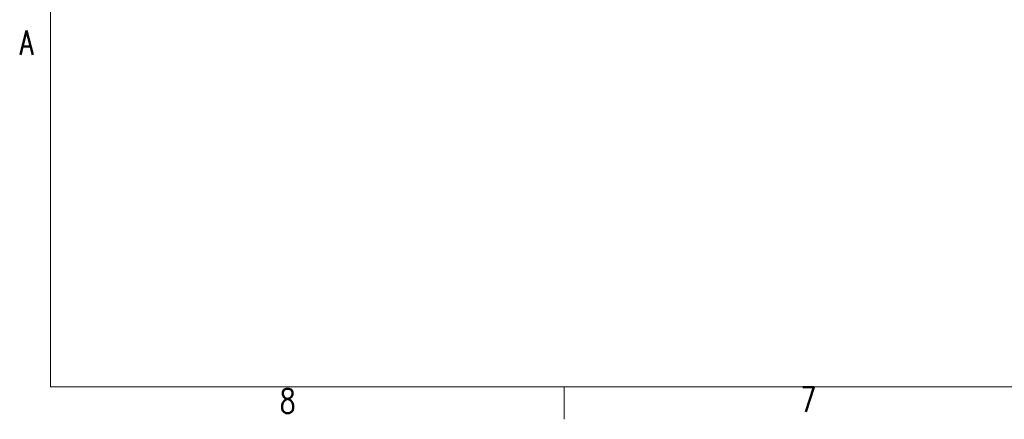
# Model space of a CAD drawing. Extents: x 13 to 426, y 7 to 274.
# Tile 1 of 29: x 13 to 109, y 7 to 46. Entities that reach past the tile are written whole.
import ezdxf

# ---------------------------------------------------------------- set-up
doc = ezdxf.new("R2010")
doc.units = 0
doc.header["$MEASUREMENT"] = 0
doc.styles.add('SLDTEXTSTYLE0', font='SIMPLEX', dxfattribs={"width": 0.75})

msp = doc.modelspace()

# ---------------------------------------------------------------- linework, layer by layer
at = {"color": 7, "linetype": 'Continuous', "lineweight": 0}
for p, q in [((15.907, 270.309), (15.907, 9.959)), ((415.957, 9.959), (15.907, 9.959)), ((65.907, 9.959), (65.907, 6.784))]:
    msp.add_line(p, q, dxfattribs=at)

# ---------------------------------------------------------------- texts
at = {"color": 7, "char_height": 2.381, "attachment_point": 1, "style": 'SLDTEXTSTYLE0'}
for s, insert in [('A', (12.882, 44.704)), ('8', (38.225, 9.767)), ('7', (88.94, 9.905))]:
    msp.add_mtext(s, dxfattribs=dict(at, insert=insert))

doc.saveas('drawing.dxf')
